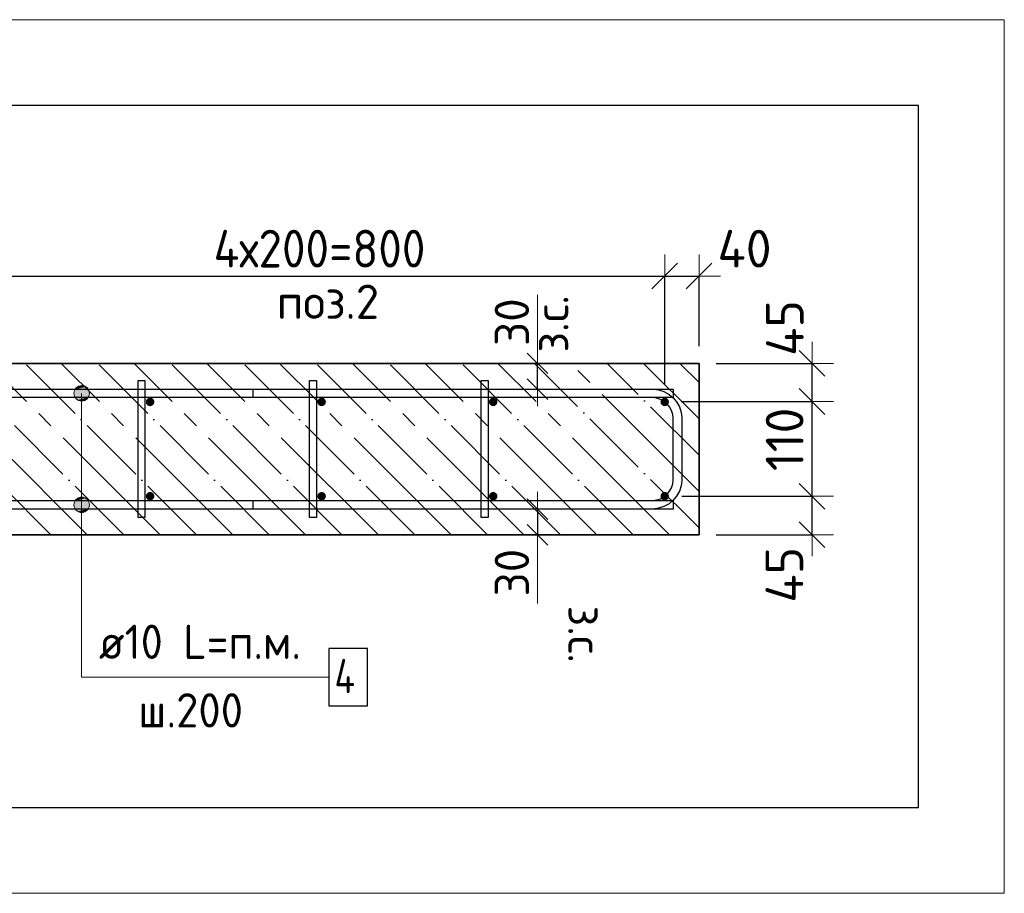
# Model space of a CAD drawing. Header units: millimetres. Extents: x -2995 to 47287, y -2809 to 58122.
# Tile 96 of 143: x 33362 to 34510, y 42293 to 43312. Entities that reach past the tile are written whole.
import ezdxf

# ---------------------------------------------------------------- set-up
doc = ezdxf.new("R2010")
doc.units = ezdxf.units.MM
doc.header["$PDMODE"] = 65
doc.linetypes.add('______11', pattern=[100, 80, -10, 0, -10])
doc.linetypes.add('______5', pattern=[220, 160, -20, 20, -20])
for name, color, linetype, lineweight in [('Standard', 7, 'Continuous', 25), ('Арм.стержн. Арматура края', 96, 'Continuous', 35), ('Арм.стержн. вертикальными 1', 22, 'Continuous', 35), ('Арм.стержн.горизонт. 1', 180, 'Continuous', 35), ('Размерная линия_ общее', 7, 'Continuous', 13), ('Размерная линия_ общее_1', 7, 'Continuous', 13)]:
    doc.layers.add(name, color=color, linetype=linetype, lineweight=lineweight)
doc.layers.add('Арм.стержн.Стяжки', color=7, linetype='Continuous', lineweight=35, true_color=0x501e0f)
doc.styles.add('ISOCPEUR', font='ISOCPEUR')
doc.dimstyles.new('DIMSTYLE_3', dxfattribs={"dimtxt": 44, "dimasz": 50, "dimexe": 0, "dimexo": 0, "dimgap": 22, "dimtad": 2, "dimdec": 0, "dimrnd": 5, "dimzin": 12, "dimdsep": 46, "dimtxsty": 'ISOCPEUR', "dimblk1": 'ALL_ML_STRICH', "dimblk2": 'ALL_ML_STRICH', "dimsah": 1, "dimcen": 0, "dimclrd": 7, "dimclre": 256, "dimclrt": 7, "dimadec": 0, "dimazin": 0, "dimtfac": 1, "dimtdec": 0, "dimtix": 1, "dimtmove": 2, "dimatfit": 3, "dimfxl": 0, "dimtzin": 0, "dimlwd": 0, "dimlwe": -3, "dimarcsym": 0})
doc.dimstyles.new('DIMSTYLE_7', dxfattribs={"dimtxt": 40, "dimasz": 40, "dimexe": 0, "dimexo": 0.001, "dimgap": 20, "dimtad": 2, "dimdec": 0, "dimrnd": 5, "dimzin": 12, "dimdsep": 46, "dimtxsty": 'ISOCPEUR', "dimblk1": 'ALL_ML_STRICH', "dimblk2": 'ALL_ML_STRICH', "dimsah": 1, "dimcen": 0, "dimse1": 1, "dimse2": 1, "dimclrd": 7, "dimclre": 256, "dimclrt": 7, "dimadec": 0, "dimazin": 0, "dimtfac": 1, "dimtdec": 0, "dimtix": 1, "dimtmove": 2, "dimatfit": 3, "dimfxl": 0, "dimtvp": 1.2, "dimtzin": 0, "dimlwd": 0, "dimlwe": -3, "dimarcsym": 0})
doc.dimstyles.new('DIMSTYLE_8', dxfattribs={"dimtxt": 44, "dimasz": 50, "dimexe": 0, "dimexo": 0, "dimgap": 22, "dimtad": 2, "dimdec": 0, "dimrnd": 5, "dimzin": 12, "dimdsep": 46, "dimtxsty": 'ISOCPEUR', "dimblk1": 'ALL_ML_STRICH', "dimblk2": 'ALL_ML_STRICH', "dimsah": 1, "dimcen": 0, "dimclrd": 7, "dimclre": 256, "dimclrt": 7, "dimadec": 0, "dimazin": 0, "dimtfac": 1, "dimtdec": 0, "dimtix": 1, "dimtmove": 2, "dimatfit": 3, "dimfxl": 0, "dimtvp": 1.2, "dimtzin": 0, "dimlwd": 0, "dimlwe": -3, "dimarcsym": 0})

# ---------------------------------------------------------------- blocks, each defined once
blk = doc.blocks.new('ALL_ML_STRICH')
at = {"color": 0, "linetype": 'ByBlock', "lineweight": -2}
for p, q in [((0, -0.5), (0, 0.5)), ((-0.3, -0.3), (0.3, 0.3)), ((-1, 0), (0.5, 0))]:
    blk.add_line(p, q, dxfattribs=at)
blk = doc.blocks.new('*D95')
at = {"layer": 'DEFPOINTS', "color": 7, "linetype": 'Continuous', "lineweight": 13, "transparency": 33554687}
for p in [(34114.1, 42756.3), (34154.1, 42711.3), (34285.9, 42711.3)]:
    blk.add_point(p, dxfattribs=at)
at = {"layer": 'Размерная линия_ общее', "color": 253, "linetype": 'Continuous', "lineweight": -2, "true_color": 0xa0a0a0, "transparency": 33554687}
for p, q in [((34134.1, 42756.3), (34285.9, 42756.3)), ((34174.1, 42711.3), (34285.9, 42711.3))]:
    blk.add_line(p, q, dxfattribs=at)
at = {"layer": 'Размерная линия_ общее', "color": 7, "linetype": 'Continuous', "lineweight": -2, "transparency": 33554687}
blk.add_line((34285.9, 42711.3), (34285.9, 42756.3), dxfattribs=at)
at = {"layer": 'Размерная линия_ общее', "color": 7, "linetype": 'Continuous', "lineweight": 13, "transparency": 33554687, "xscale": 50, "yscale": 50, "zscale": 50}
for p, rotation in [((34285.9, 42756.3), 90), ((34285.9, 42711.3), 270)]:
    blk.add_blockref('ALL_ML_STRICH', p, dxfattribs=dict(at, rotation=rotation))
at = {"layer": 'Размерная линия_ общее', "color": 7, "linetype": 'Continuous', "lineweight": 13, "transparency": 33554687, "insert": (34253.6, 42664.6), "char_height": 44, "width": 88, "attachment_point": 5, "rotation": 90, "style": 'ISOCPEUR'}
blk.add_mtext('\\A1;{45}', dxfattribs=at)
blk = doc.blocks.new('*D96')
at = {"layer": 'DEFPOINTS', "color": 7, "linetype": 'Continuous', "lineweight": 13, "transparency": 33554687}
for p in [(34113.4, 42866.8), (34114.1, 42756.3), (34285.9, 42756.3)]:
    blk.add_point(p, dxfattribs=at)
at = {"layer": 'Размерная линия_ общее', "color": 253, "linetype": 'Continuous', "lineweight": -2, "true_color": 0xa0a0a0, "transparency": 33554687}
for p, q in [((34133.4, 42866.8), (34285.9, 42866.8)), ((34134.1, 42756.3), (34285.9, 42756.3))]:
    blk.add_line(p, q, dxfattribs=at)
at = {"layer": 'Размерная линия_ общее', "color": 7, "linetype": 'Continuous', "lineweight": -2, "transparency": 33554687}
blk.add_line((34285.9, 42756.3), (34285.9, 42866.8), dxfattribs=at)
at = {"layer": 'Размерная линия_ общее', "color": 7, "linetype": 'Continuous', "lineweight": 13, "transparency": 33554687, "xscale": 50, "yscale": 50, "zscale": 50}
for p, rotation in [((34285.9, 42866.8), 90), ((34285.9, 42756.3), 270)]:
    blk.add_blockref('ALL_ML_STRICH', p, dxfattribs=dict(at, rotation=rotation))
at = {"layer": 'Размерная линия_ общее', "color": 7, "linetype": 'Continuous', "lineweight": 13, "transparency": 33554687, "insert": (34253.9, 42822.6), "char_height": 44, "width": 132, "attachment_point": 5, "rotation": 90, "style": 'ISOCPEUR'}
blk.add_mtext('\\A1;{110}', dxfattribs=at)
blk = doc.blocks.new('*D97')
at = {"layer": 'DEFPOINTS', "color": 7, "linetype": 'Continuous', "lineweight": 13, "transparency": 33554687}
for p in [(34154.1, 42911.3), (34113.4, 42866.8), (34285.9, 42866.8)]:
    blk.add_point(p, dxfattribs=at)
at = {"layer": 'Размерная линия_ общее', "color": 253, "linetype": 'Continuous', "lineweight": -2, "true_color": 0xa0a0a0, "transparency": 33554687}
for p, q in [((34174.1, 42911.3), (34285.9, 42911.3)), ((34133.4, 42866.8), (34285.9, 42866.8))]:
    blk.add_line(p, q, dxfattribs=at)
at = {"layer": 'Размерная линия_ общее', "color": 7, "linetype": 'Continuous', "lineweight": -2, "transparency": 33554687}
blk.add_line((34285.9, 42866.8), (34285.9, 42911.3), dxfattribs=at)
at = {"layer": 'Размерная линия_ общее', "color": 7, "linetype": 'Continuous', "lineweight": 13, "transparency": 33554687, "xscale": 50, "yscale": 50, "zscale": 50}
for p, rotation in [((34285.9, 42911.3), 90), ((34285.9, 42866.8), 270)]:
    blk.add_blockref('ALL_ML_STRICH', p, dxfattribs=dict(at, rotation=rotation))
at = {"layer": 'Размерная линия_ общее', "color": 7, "linetype": 'Continuous', "lineweight": 13, "transparency": 33554687, "insert": (34254.1, 42952.5), "char_height": 44, "width": 88, "attachment_point": 5, "rotation": 90, "style": 'ISOCPEUR'}
blk.add_mtext('\\A1;{45}', dxfattribs=at)
blk = doc.blocks.new('*D101')
at = {"layer": 'DEFPOINTS', "color": 7, "linetype": 'Continuous', "lineweight": 13, "transparency": 33554687}
for p in [(33314.1, 43013.1), (33314.1, 42866.3), (34114.1, 42866.3)]:
    blk.add_point(p, dxfattribs=at)
at = {"layer": 'Размерная линия_ общее', "color": 253, "linetype": 'Continuous', "lineweight": -2, "true_color": 0xa0a0a0, "transparency": 33554687}
for p, q in [((33314.1, 42886.3), (33314.1, 43013.1)), ((34114.1, 42886.3), (34114.1, 43013.1))]:
    blk.add_line(p, q, dxfattribs=at)
at = {"layer": 'Размерная линия_ общее', "color": 7, "linetype": 'Continuous', "lineweight": -2, "transparency": 33554687}
blk.add_line((33314.1, 43013.1), (34114.1, 43013.1), dxfattribs=at)
at = {"layer": 'Размерная линия_ общее', "color": 7, "linetype": 'Continuous', "lineweight": 13, "transparency": 33554687, "xscale": 50, "yscale": 50, "zscale": 50, "rotation": 180}
blk.add_blockref('ALL_ML_STRICH', (33314.1, 43013.1), dxfattribs=at)
at = {"layer": 'Размерная линия_ общее', "color": 7, "linetype": 'Continuous', "lineweight": 13, "transparency": 33554687, "xscale": 50, "yscale": 50, "zscale": 50}
blk.add_blockref('ALL_ML_STRICH', (34114.1, 43013.1), dxfattribs=at)
at = {"layer": 'Размерная линия_ общее', "color": 7, "linetype": 'Continuous', "lineweight": 13, "transparency": 33554687, "insert": (33588.1, 43067.1), "char_height": 44, "width": 2.2, "attachment_point": 1, "line_spacing_factor": 0.60241, "style": 'ISOCPEUR'}
blk.add_mtext('\\W0.91;4х200=800', dxfattribs=at)
blk = doc.blocks.new('*D102')
at = {"layer": 'DEFPOINTS', "color": 7, "linetype": 'Continuous', "lineweight": 13, "transparency": 33554687}
for p in [(34114.1, 43013.1), (34154.1, 42911.3), (34114.1, 42866.3)]:
    blk.add_point(p, dxfattribs=at)
at = {"layer": 'Размерная линия_ общее', "color": 253, "linetype": 'Continuous', "lineweight": -2, "true_color": 0xa0a0a0, "transparency": 33554687}
for p, q in [((34114.1, 42886.3), (34114.1, 43013.1)), ((34154.1, 42931.3), (34154.1, 43013.1))]:
    blk.add_line(p, q, dxfattribs=at)
at = {"layer": 'Размерная линия_ общее', "color": 7, "linetype": 'Continuous', "lineweight": -2, "transparency": 33554687}
blk.add_line((34114.1, 43013.1), (34154.1, 43013.1), dxfattribs=at)
at = {"layer": 'Размерная линия_ общее', "color": 7, "linetype": 'Continuous', "lineweight": 13, "transparency": 33554687, "xscale": 50, "yscale": 50, "zscale": 50, "rotation": 180}
blk.add_blockref('ALL_ML_STRICH', (34114.1, 43013.1), dxfattribs=at)
at = {"layer": 'Размерная линия_ общее', "color": 7, "linetype": 'Continuous', "lineweight": 13, "transparency": 33554687, "xscale": 50, "yscale": 50, "zscale": 50}
blk.add_blockref('ALL_ML_STRICH', (34154.1, 43013.1), dxfattribs=at)
at = {"layer": 'Размерная линия_ общее', "color": 7, "linetype": 'Continuous', "lineweight": 13, "transparency": 33554687, "insert": (34207.1, 43045.1), "char_height": 44, "width": 88, "attachment_point": 5, "style": 'ISOCPEUR'}
blk.add_mtext('\\A1;{40}', dxfattribs=at)
blk = doc.blocks.new('*D103')
at = {"layer": 'DEFPOINTS', "color": 7, "linetype": 'Continuous', "lineweight": 13, "transparency": 33554687}
for p in [(33974.6, 42911.3), (33965.9, 42881.3), (33974.6, 42881.3)]:
    blk.add_point(p, dxfattribs=at)
at = {"layer": 'Размерная линия_ общее_1', "color": 7, "linetype": 'Continuous', "lineweight": -2, "transparency": 33554687}
blk.add_line((33965.9, 42881.3), (33965.9, 42911.3), dxfattribs=at)
at = {"layer": 'Размерная линия_ общее_1', "color": 7, "linetype": 'Continuous', "lineweight": 13, "transparency": 33554687, "xscale": 40, "yscale": 40, "zscale": 40}
for p, rotation in [((33965.9, 42911.3), 90), ((33965.9, 42881.3), 270)]:
    blk.add_blockref('ALL_ML_STRICH', p, dxfattribs=dict(at, rotation=rotation))
at = {"layer": 'Размерная линия_ общее_1', "color": 7, "linetype": 'Continuous', "lineweight": 13, "transparency": 33554687, "insert": (33961.7, 42923.9), "char_height": 40, "width": 2, "attachment_point": 1, "rotation": 90, "line_spacing_factor": 0.60241, "style": 'ISOCPEUR'}
blk.add_mtext('з.с.', dxfattribs=at)
at = {"layer": 'Размерная линия_ общее_1', "color": 7, "linetype": 'Continuous', "lineweight": 13, "transparency": 33554687, "insert": (33935.9, 42959.4), "char_height": 40, "width": 80, "attachment_point": 5, "rotation": 90, "style": 'ISOCPEUR'}
blk.add_mtext('\\A1;{30}', dxfattribs=at)
blk = doc.blocks.new('*D104')
at = {"layer": 'DEFPOINTS', "color": 7, "linetype": 'Continuous', "lineweight": 13, "transparency": 33554687}
for p in [(33965.9, 42741.3), (33974.6, 42741.3), (33974.6, 42711.3)]:
    blk.add_point(p, dxfattribs=at)
at = {"layer": 'Размерная линия_ общее_1', "color": 7, "linetype": 'Continuous', "lineweight": -2, "transparency": 33554687}
blk.add_line((33965.9, 42741.3), (33965.9, 42711.3), dxfattribs=at)
at = {"layer": 'Размерная линия_ общее_1', "color": 7, "linetype": 'Continuous', "lineweight": 13, "transparency": 33554687, "xscale": 40, "yscale": 40, "zscale": 40}
for p, rotation in [((33965.9, 42741.3), 90), ((33965.9, 42711.3), 270)]:
    blk.add_blockref('ALL_ML_STRICH', p, dxfattribs=dict(at, rotation=rotation))
at = {"layer": 'Размерная линия_ общее_1', "color": 7, "linetype": 'Continuous', "lineweight": 13, "transparency": 33554687, "insert": (33935.9, 42667.2), "char_height": 40, "width": 80, "attachment_point": 5, "rotation": 90, "style": 'ISOCPEUR'}
blk.add_mtext('\\A1;{30}', dxfattribs=at)
at = {"layer": 'Размерная линия_ общее_1', "color": 7, "linetype": 'Continuous', "lineweight": 13, "transparency": 33554687, "insert": (34041.7, 42628.7), "char_height": 40, "width": 2, "attachment_point": 1, "rotation": 270, "line_spacing_factor": 0.60241, "style": 'ISOCPEUR'}
blk.add_mtext('з.с.', dxfattribs=at)

msp = doc.modelspace()

# ---------------------------------------------------------------- hatches: boundary and pattern name
at = {"layer": 'Арм.стержн. вертикальными 1', "linetype": 'Continuous', "lineweight": 50, "transparency": 33554687}
for points in [[(33514.1, 42861.3), (33516, 42861.7), (33517.6, 42862.8), (33518.7, 42864.4), (33519.1, 42866.3), (33518.7, 42868.2), (33517.6, 42869.8), (33516, 42870.9), (33514.1, 42871.3), (33512.2, 42870.9), (33510.6, 42869.8), (33509.5, 42868.2), (33509.1, 42866.3), (33509.5, 42864.4), (33510.6, 42862.8), (33512.2, 42861.7)], [(33714.1, 42861.3), (33716, 42861.7), (33717.6, 42862.8), (33718.7, 42864.4), (33719.1, 42866.3), (33718.7, 42868.2), (33717.6, 42869.8), (33716, 42870.9), (33714.1, 42871.3), (33712.2, 42870.9), (33710.6, 42869.8), (33709.5, 42868.2), (33709.1, 42866.3), (33709.5, 42864.4), (33710.6, 42862.8), (33712.2, 42861.7)], [(33914.1, 42861.3), (33916, 42861.7), (33917.6, 42862.8), (33918.7, 42864.4), (33919.1, 42866.3), (33918.7, 42868.2), (33917.6, 42869.8), (33916, 42870.9), (33914.1, 42871.3), (33912.2, 42870.9), (33910.6, 42869.8), (33909.5, 42868.2), (33909.1, 42866.3), (33909.5, 42864.4), (33910.6, 42862.8), (33912.2, 42861.7)], [(34114.1, 42861.3), (34116, 42861.7), (34117.6, 42862.8), (34118.7, 42864.4), (34119.1, 42866.3), (34118.7, 42868.2), (34117.6, 42869.8), (34116, 42870.9), (34114.1, 42871.3), (34112.2, 42870.9), (34110.6, 42869.8), (34109.5, 42868.2), (34109.1, 42866.3), (34109.5, 42864.4), (34110.6, 42862.8), (34112.2, 42861.7)], [(33514.1, 42751.3), (33516, 42751.7), (33517.6, 42752.8), (33518.7, 42754.4), (33519.1, 42756.3), (33518.7, 42758.2), (33517.6, 42759.8), (33516, 42760.9), (33514.1, 42761.3), (33512.2, 42760.9), (33510.6, 42759.8), (33509.5, 42758.2), (33509.1, 42756.3), (33509.5, 42754.4), (33510.6, 42752.8), (33512.2, 42751.7)], [(33714.1, 42751.3), (33716, 42751.7), (33717.6, 42752.8), (33718.7, 42754.4), (33719.1, 42756.3), (33718.7, 42758.2), (33717.6, 42759.8), (33716, 42760.9), (33714.1, 42761.3), (33712.2, 42760.9), (33710.6, 42759.8), (33709.5, 42758.2), (33709.1, 42756.3), (33709.5, 42754.4), (33710.6, 42752.8), (33712.2, 42751.7)], [(33914.1, 42751.3), (33916, 42751.7), (33917.6, 42752.8), (33918.7, 42754.4), (33919.1, 42756.3), (33918.7, 42758.2), (33917.6, 42759.8), (33916, 42760.9), (33914.1, 42761.3), (33912.2, 42760.9), (33910.6, 42759.8), (33909.5, 42758.2), (33909.1, 42756.3), (33909.5, 42754.4), (33910.6, 42752.8), (33912.2, 42751.7)], [(34114.1, 42751.3), (34116, 42751.7), (34117.6, 42752.8), (34118.7, 42754.4), (34119.1, 42756.3), (34118.7, 42758.2), (34117.6, 42759.8), (34116, 42760.9), (34114.1, 42761.3), (34112.2, 42760.9), (34110.6, 42759.8), (34109.5, 42758.2), (34109.1, 42756.3), (34109.5, 42754.4), (34110.6, 42752.8), (34112.2, 42751.7)]]:
    msp.add_hatch(color=4, dxfattribs=at).paths.add_polyline_path(points)
at = {"layer": 'Арм.стержн.горизонт. 1', "linetype": 'Continuous', "lineweight": 13, "transparency": 33554687}
for points in [[(33425.3, 42876.3), (33443.3, 42876.3), (33442, 42880.8)], [(33425.3, 42876.3), (33442, 42880.8), (33426.6, 42880.8)], [(33425.3, 42876.3), (33443.3, 42876.3), (33442, 42880.8)], [(33425.3, 42876.3), (33442, 42880.8), (33426.6, 42880.8)], [(33425.3, 42876.3), (33443.3, 42876.3), (33442, 42880.8)], [(33425.3, 42876.3), (33442, 42880.8), (33426.6, 42880.8)], [(33425.3, 42876.3), (33443.3, 42876.3), (33442, 42880.8)], [(33425.3, 42876.3), (33442, 42880.8), (33426.6, 42880.8)], [(33425.3, 42876.3), (33443.3, 42876.3), (33442, 42880.8)], [(33425.3, 42876.3), (33442, 42880.8), (33426.6, 42880.8)], [(33426.6, 42880.8), (33442, 42880.8), (33438.8, 42884)], [(33426.6, 42880.8), (33438.8, 42884), (33429.8, 42884)], [(33426.6, 42880.8), (33442, 42880.8), (33438.8, 42884)], [(33426.6, 42880.8), (33438.8, 42884), (33429.8, 42884)], [(33426.6, 42880.8), (33442, 42880.8), (33438.8, 42884)], [(33426.6, 42880.8), (33438.8, 42884), (33429.8, 42884)], [(33426.6, 42880.8), (33442, 42880.8), (33438.8, 42884)], [(33426.6, 42880.8), (33438.8, 42884), (33429.8, 42884)], [(33426.6, 42880.8), (33442, 42880.8), (33438.8, 42884)], [(33426.6, 42880.8), (33438.8, 42884), (33429.8, 42884)], [(33429.8, 42884), (33438.8, 42884), (33434.3, 42885.3)], [(33429.8, 42884), (33438.8, 42884), (33434.3, 42885.3)], [(33429.8, 42884), (33438.8, 42884), (33434.3, 42885.3)], [(33429.8, 42884), (33438.8, 42884), (33434.3, 42885.3)], [(33429.8, 42884), (33438.8, 42884), (33434.3, 42885.3)], [(33426.6, 42871.8), (33443.3, 42876.3), (33425.3, 42876.3)], [(33426.6, 42871.8), (33443.3, 42876.3), (33425.3, 42876.3)], [(33426.6, 42871.8), (33443.3, 42876.3), (33425.3, 42876.3)], [(33426.6, 42871.8), (33443.3, 42876.3), (33425.3, 42876.3)], [(33426.6, 42871.8), (33443.3, 42876.3), (33425.3, 42876.3)], [(33426.6, 42871.8), (33442, 42871.8), (33443.3, 42876.3)], [(33426.6, 42871.8), (33442, 42871.8), (33443.3, 42876.3)], [(33426.6, 42871.8), (33442, 42871.8), (33443.3, 42876.3)], [(33426.6, 42871.8), (33442, 42871.8), (33443.3, 42876.3)], [(33426.6, 42871.8), (33442, 42871.8), (33443.3, 42876.3)], [(33429.8, 42868.6), (33442, 42871.8), (33426.6, 42871.8)], [(33429.8, 42868.6), (33442, 42871.8), (33426.6, 42871.8)], [(33429.8, 42868.6), (33442, 42871.8), (33426.6, 42871.8)], [(33429.8, 42868.6), (33442, 42871.8), (33426.6, 42871.8)], [(33429.8, 42868.6), (33442, 42871.8), (33426.6, 42871.8)], [(33429.8, 42868.6), (33438.8, 42868.6), (33442, 42871.8)], [(33429.8, 42868.6), (33438.8, 42868.6), (33442, 42871.8)], [(33429.8, 42868.6), (33438.8, 42868.6), (33442, 42871.8)], [(33429.8, 42868.6), (33438.8, 42868.6), (33442, 42871.8)], [(33429.8, 42868.6), (33438.8, 42868.6), (33442, 42871.8)], [(33438.8, 42868.6), (33429.8, 42868.6), (33434.3, 42867.3)], [(33438.8, 42868.6), (33429.8, 42868.6), (33434.3, 42867.3)], [(33438.8, 42868.6), (33429.8, 42868.6), (33434.3, 42867.3)], [(33438.8, 42868.6), (33429.8, 42868.6), (33434.3, 42867.3)], [(33438.8, 42868.6), (33429.8, 42868.6), (33434.3, 42867.3)], [(33425.3, 42746.3), (33443.3, 42746.3), (33442, 42750.8)], [(33425.3, 42746.3), (33442, 42750.8), (33426.6, 42750.8)], [(33425.3, 42746.3), (33443.3, 42746.3), (33442, 42750.8)], [(33425.3, 42746.3), (33442, 42750.8), (33426.6, 42750.8)], [(33425.3, 42746.3), (33443.3, 42746.3), (33442, 42750.8)], [(33425.3, 42746.3), (33442, 42750.8), (33426.6, 42750.8)], [(33425.3, 42746.3), (33443.3, 42746.3), (33442, 42750.8)], [(33425.3, 42746.3), (33442, 42750.8), (33426.6, 42750.8)], [(33425.3, 42746.3), (33443.3, 42746.3), (33442, 42750.8)], [(33425.3, 42746.3), (33442, 42750.8), (33426.6, 42750.8)], [(33426.6, 42750.8), (33442, 42750.8), (33438.8, 42754)], [(33426.6, 42750.8), (33438.8, 42754), (33429.8, 42754)], [(33426.6, 42750.8), (33442, 42750.8), (33438.8, 42754)], [(33426.6, 42750.8), (33438.8, 42754), (33429.8, 42754)], [(33426.6, 42750.8), (33442, 42750.8), (33438.8, 42754)], [(33426.6, 42750.8), (33438.8, 42754), (33429.8, 42754)], [(33426.6, 42750.8), (33442, 42750.8), (33438.8, 42754)], [(33426.6, 42750.8), (33438.8, 42754), (33429.8, 42754)], [(33426.6, 42750.8), (33442, 42750.8), (33438.8, 42754)], [(33426.6, 42750.8), (33438.8, 42754), (33429.8, 42754)], [(33429.8, 42754), (33438.8, 42754), (33434.3, 42755.3)], [(33429.8, 42754), (33438.8, 42754), (33434.3, 42755.3)], [(33429.8, 42754), (33438.8, 42754), (33434.3, 42755.3)], [(33429.8, 42754), (33438.8, 42754), (33434.3, 42755.3)], [(33429.8, 42754), (33438.8, 42754), (33434.3, 42755.3)], [(33426.6, 42741.8), (33443.3, 42746.3), (33425.3, 42746.3)], [(33426.6, 42741.8), (33443.3, 42746.3), (33425.3, 42746.3)], [(33426.6, 42741.8), (33443.3, 42746.3), (33425.3, 42746.3)], [(33426.6, 42741.8), (33443.3, 42746.3), (33425.3, 42746.3)], [(33426.6, 42741.8), (33443.3, 42746.3), (33425.3, 42746.3)], [(33426.6, 42741.8), (33442, 42741.8), (33443.3, 42746.3)], [(33426.6, 42741.8), (33442, 42741.8), (33443.3, 42746.3)], [(33426.6, 42741.8), (33442, 42741.8), (33443.3, 42746.3)], [(33426.6, 42741.8), (33442, 42741.8), (33443.3, 42746.3)], [(33426.6, 42741.8), (33442, 42741.8), (33443.3, 42746.3)], [(33429.8, 42738.6), (33442, 42741.8), (33426.6, 42741.8)], [(33429.8, 42738.6), (33442, 42741.8), (33426.6, 42741.8)], [(33429.8, 42738.6), (33442, 42741.8), (33426.6, 42741.8)], [(33429.8, 42738.6), (33442, 42741.8), (33426.6, 42741.8)], [(33429.8, 42738.6), (33442, 42741.8), (33426.6, 42741.8)], [(33429.8, 42738.6), (33438.8, 42738.6), (33442, 42741.8)], [(33429.8, 42738.6), (33438.8, 42738.6), (33442, 42741.8)], [(33429.8, 42738.6), (33438.8, 42738.6), (33442, 42741.8)], [(33429.8, 42738.6), (33438.8, 42738.6), (33442, 42741.8)], [(33429.8, 42738.6), (33438.8, 42738.6), (33442, 42741.8)], [(33438.8, 42738.6), (33429.8, 42738.6), (33434.3, 42737.3)], [(33438.8, 42738.6), (33429.8, 42738.6), (33434.3, 42737.3)], [(33438.8, 42738.6), (33429.8, 42738.6), (33434.3, 42737.3)], [(33438.8, 42738.6), (33429.8, 42738.6), (33434.3, 42737.3)], [(33438.8, 42738.6), (33429.8, 42738.6), (33434.3, 42737.3)]]:
    msp.add_hatch(color=7, dxfattribs=at).paths.add_polyline_path(points)

# ---------------------------------------------------------------- linework, layer by layer
at = {"color": 52, "linetype": 'Continuous', "lineweight": -3, "transparency": 33554687}
for p, q in [((34410, 43212.2), (32054.2, 43212.2)), ((34410, 43212.2), (32054.2, 43212.2)), ((34410, 42393.1), (34410, 43212.2)), ((34410, 42393.1), (34410, 43212.2)), ((32054.2, 42393.1), (34410, 42393.1)), ((32054.2, 42393.1), (34410, 42393.1))]:
    msp.add_line(p, q, dxfattribs=at)
at = {"layer": 'Standard', "color": 7, "linetype": 'Continuous', "lineweight": 13, "transparency": 33554687}
for p, q in [((33965.9, 42911.3), (33965.9, 42991.3)), ((33965.9, 42711.3), (33965.9, 42631.3))]:
    msp.add_line(p, q, dxfattribs=at)
at = {"layer": 'Standard', "color": 7, "linetype": 'Continuous', "lineweight": 35, "transparency": 33554687}
for p, q in [((34154.1, 42911.3), (32354.1, 42911.3)), ((34154.1, 42711.3), (34154.1, 42911.3)), ((32354.1, 42711.3), (34154.1, 42711.3))]:
    msp.add_line(p, q, dxfattribs=at)
at = {"layer": 'Standard', "color": 253, "linetype": '______11', "lineweight": -3, "true_color": 0xababab, "transparency": 33554687}
for p, q in [((33398.4, 42711.3), (33198.4, 42911.3)), ((33483.3, 42711.3), (33283.3, 42911.3)), ((33568.1, 42711.3), (33368.1, 42911.3)), ((33653, 42711.3), (33453, 42911.3)), ((33737.8, 42711.3), (33537.8, 42911.3)), ((33822.7, 42711.3), (33622.7, 42911.3)), ((33907.5, 42711.3), (33707.5, 42911.3)), ((33992.4, 42711.3), (33792.4, 42911.3)), ((34077.2, 42711.3), (33877.2, 42911.3)), ((34154.1, 42719.3), (33962.1, 42911.3)), ((34154.1, 42804.1), (34046.9, 42911.3)), ((34154.1, 42889), (34131.8, 42911.3))]:
    msp.add_line(p, q, dxfattribs=at)
at = {"layer": 'Standard', "color": 253, "linetype": '______5', "lineweight": -3, "true_color": 0xababab, "transparency": 33554687}
for p, q in [((33440.8, 42711.3), (33240.8, 42911.3)), ((33525.7, 42711.3), (33325.7, 42911.3)), ((33610.5, 42711.3), (33410.5, 42911.3)), ((33695.4, 42711.3), (33495.4, 42911.3)), ((33780.2, 42711.3), (33580.2, 42911.3)), ((33865.1, 42711.3), (33665.1, 42911.3)), ((33950, 42711.3), (33750, 42911.3)), ((34034.8, 42711.3), (33834.8, 42911.3)), ((34119.7, 42711.3), (33919.7, 42911.3)), ((34154.1, 42761.7), (34004.5, 42911.3)), ((34154.1, 42846.6), (34089.4, 42911.3))]:
    msp.add_line(p, q, dxfattribs=at)
at = {"layer": 'Standard', "color": 7, "linetype": 'Continuous', "lineweight": 13, "transparency": 33554687}
msp.add_lwpolyline([(31954.2, 43312.2), (31954.2, 42293.1), (34510, 42293.1), (34510, 43312.2), (31954.2, 43312.2)], dxfattribs=at)
at = {"layer": 'Арм.стержн. Арматура края', "color": 4, "linetype": 'Continuous', "lineweight": 25, "transparency": 33554687}
msp.add_lwpolyline([(33634.1, 42751.3), (34100.1, 42751.3), (34104.6, 42751.9), (34109.2, 42753.4), (34113.4, 42755.8), (34116.8, 42758.6), (34119.6, 42762.1), (34122, 42766.2), (34123.5, 42770.8), (34124.1, 42775.3), (34124.1, 42847.3), (34123.5, 42851.8), (34122, 42856.4), (34119.6, 42860.6), (34116.8, 42864), (34113.4, 42866.8), (34109.2, 42869.2), (34104.6, 42870.7), (34100.1, 42871.3), (33634.1, 42871.3), (33634.1, 42881.3), (34100.8, 42881.3), (34106.9, 42880.5), (34113.2, 42878.4), (34119.1, 42875.1), (34123.9, 42871.1), (34127.9, 42866.3), (34131.2, 42860.4), (34133.3, 42854.1), (34134.1, 42848), (34134.1, 42774.7), (34133.3, 42768.6), (34131.2, 42762.2), (34127.9, 42756.4), (34123.9, 42751.5), (34119.1, 42747.5), (34113.2, 42744.2), (34106.9, 42742.2), (34100.8, 42741.3), (33634.1, 42741.3), (33634.1, 42751.3)], dxfattribs=at)
msp.add_lwpolyline([(33634.1, 42751.3), (34100.1, 42751.3), (34104.6, 42751.9), (34109.2, 42753.4), (34113.4, 42755.8), (34116.8, 42758.6), (34119.6, 42762.1), (34122, 42766.2), (34123.5, 42770.8), (34124.1, 42775.3), (34124.1, 42847.3), (34123.5, 42851.8), (34122, 42856.4), (34119.6, 42860.6), (34116.8, 42864), (34113.4, 42866.8), (34109.2, 42869.2), (34104.6, 42870.7), (34100.1, 42871.3), (33634.1, 42871.3), (33634.1, 42881.3), (34100.8, 42881.3), (34106.9, 42880.5), (34113.2, 42878.4), (34119.1, 42875.1), (34123.9, 42871.1), (34127.9, 42866.3), (34131.2, 42860.4), (34133.3, 42854.1), (34134.1, 42848), (34134.1, 42774.7), (34133.3, 42768.6), (34131.2, 42762.2), (34127.9, 42756.4), (34123.9, 42751.5), (34119.1, 42747.5), (34113.2, 42744.2), (34106.9, 42742.2), (34100.8, 42741.3), (33634.1, 42741.3), (33634.1, 42751.3)], dxfattribs=at)
msp.add_lwpolyline([(33634.1, 42751.3), (34100.1, 42751.3), (34104.6, 42751.9), (34109.2, 42753.4), (34113.4, 42755.8), (34116.8, 42758.6), (34119.6, 42762.1), (34122, 42766.2), (34123.5, 42770.8), (34124.1, 42775.3), (34124.1, 42847.3), (34123.5, 42851.8), (34122, 42856.4), (34119.6, 42860.6), (34116.8, 42864), (34113.4, 42866.8), (34109.2, 42869.2), (34104.6, 42870.7), (34100.1, 42871.3), (33634.1, 42871.3), (33634.1, 42881.3), (34100.8, 42881.3), (34106.9, 42880.5), (34113.2, 42878.4), (34119.1, 42875.1), (34123.9, 42871.1), (34127.9, 42866.3), (34131.2, 42860.4), (34133.3, 42854.1), (34134.1, 42848), (34134.1, 42774.7), (34133.3, 42768.6), (34131.2, 42762.2), (34127.9, 42756.4), (34123.9, 42751.5), (34119.1, 42747.5), (34113.2, 42744.2), (34106.9, 42742.2), (34100.8, 42741.3), (33634.1, 42741.3), (33634.1, 42751.3)], dxfattribs=at)
msp.add_lwpolyline([(33634.1, 42751.3), (34100.1, 42751.3), (34104.6, 42751.9), (34109.2, 42753.4), (34113.4, 42755.8), (34116.8, 42758.6), (34119.6, 42762.1), (34122, 42766.2), (34123.5, 42770.8), (34124.1, 42775.3), (34124.1, 42847.3), (34123.5, 42851.8), (34122, 42856.4), (34119.6, 42860.6), (34116.8, 42864), (34113.4, 42866.8), (34109.2, 42869.2), (34104.6, 42870.7), (34100.1, 42871.3), (33634.1, 42871.3), (33634.1, 42881.3), (34100.8, 42881.3), (34106.9, 42880.5), (34113.2, 42878.4), (34119.1, 42875.1), (34123.9, 42871.1), (34127.9, 42866.3), (34131.2, 42860.4), (34133.3, 42854.1), (34134.1, 42848), (34134.1, 42774.7), (34133.3, 42768.6), (34131.2, 42762.2), (34127.9, 42756.4), (34123.9, 42751.5), (34119.1, 42747.5), (34113.2, 42744.2), (34106.9, 42742.2), (34100.8, 42741.3), (33634.1, 42741.3), (33634.1, 42751.3)], dxfattribs=at)
msp.add_lwpolyline([(33634.1, 42751.3), (34100.1, 42751.3), (34104.6, 42751.9), (34109.2, 42753.4), (34113.4, 42755.8), (34116.8, 42758.6), (34119.6, 42762.1), (34122, 42766.2), (34123.5, 42770.8), (34124.1, 42775.3), (34124.1, 42847.3), (34123.5, 42851.8), (34122, 42856.4), (34119.6, 42860.6), (34116.8, 42864), (34113.4, 42866.8), (34109.2, 42869.2), (34104.6, 42870.7), (34100.1, 42871.3), (33634.1, 42871.3), (33634.1, 42881.3), (34100.8, 42881.3), (34106.9, 42880.5), (34113.2, 42878.4), (34119.1, 42875.1), (34123.9, 42871.1), (34127.9, 42866.3), (34131.2, 42860.4), (34133.3, 42854.1), (34134.1, 42848), (34134.1, 42774.7), (34133.3, 42768.6), (34131.2, 42762.2), (34127.9, 42756.4), (34123.9, 42751.5), (34119.1, 42747.5), (34113.2, 42744.2), (34106.9, 42742.2), (34100.8, 42741.3), (33634.1, 42741.3), (33634.1, 42751.3)], dxfattribs=at)
at = {"layer": 'Арм.стержн.горизонт. 1', "color": 7, "linetype": 'Continuous', "lineweight": 13, "transparency": 33554687}
for p, q in [((33434.3, 42885.3), (33434.3, 42885.3)), ((33434.3, 42885.3), (33434.3, 42885.3)), ((33434.3, 42885.3), (33434.3, 42885.3)), ((33434.3, 42885.3), (33434.3, 42885.3)), ((33434.3, 42885.3), (33434.3, 42885.3)), ((33425.3, 42876.3), (33425.3, 42876.3)), ((33425.3, 42876.3), (33425.3, 42876.3)), ((33425.3, 42876.3), (33425.3, 42876.3)), ((33425.3, 42876.3), (33425.3, 42876.3)), ((33425.3, 42876.3), (33425.3, 42876.3)), ((33434.3, 42545.2), (33434.3, 42876.3)), ((33434.3, 42545.2), (33434.3, 42876.3)), ((33434.3, 42545.2), (33434.3, 42876.3)), ((33434.3, 42545.2), (33434.3, 42876.3)), ((33434.3, 42545.2), (33434.3, 42876.3)), ((33434.3, 42867.3), (33434.3, 42867.3)), ((33434.3, 42867.3), (33434.3, 42867.3)), ((33434.3, 42867.3), (33434.3, 42867.3)), ((33434.3, 42867.3), (33434.3, 42867.3)), ((33434.3, 42867.3), (33434.3, 42867.3)), ((33443.3, 42876.3), (33443.3, 42876.3)), ((33443.3, 42876.3), (33443.3, 42876.3)), ((33443.3, 42876.3), (33443.3, 42876.3)), ((33443.3, 42876.3), (33443.3, 42876.3)), ((33443.3, 42876.3), (33443.3, 42876.3)), ((33434.3, 42755.3), (33434.3, 42755.3)), ((33434.3, 42755.3), (33434.3, 42755.3)), ((33434.3, 42755.3), (33434.3, 42755.3)), ((33434.3, 42755.3), (33434.3, 42755.3)), ((33434.3, 42755.3), (33434.3, 42755.3)), ((33425.3, 42746.3), (33425.3, 42746.3)), ((33425.3, 42746.3), (33425.3, 42746.3)), ((33425.3, 42746.3), (33425.3, 42746.3)), ((33425.3, 42746.3), (33425.3, 42746.3)), ((33425.3, 42746.3), (33425.3, 42746.3)), ((33434.3, 42545.2), (33434.3, 42746.3)), ((33434.3, 42545.2), (33434.3, 42746.3)), ((33434.3, 42545.2), (33434.3, 42746.3)), ((33434.3, 42545.2), (33434.3, 42746.3)), ((33434.3, 42545.2), (33434.3, 42746.3)), ((33443.3, 42746.3), (33443.3, 42746.3)), ((33443.3, 42746.3), (33443.3, 42746.3)), ((33443.3, 42746.3), (33443.3, 42746.3)), ((33443.3, 42746.3), (33443.3, 42746.3)), ((33443.3, 42746.3), (33443.3, 42746.3)), ((33434.3, 42737.3), (33434.3, 42737.3)), ((33434.3, 42737.3), (33434.3, 42737.3)), ((33434.3, 42737.3), (33434.3, 42737.3)), ((33434.3, 42737.3), (33434.3, 42737.3)), ((33434.3, 42737.3), (33434.3, 42737.3)), ((33434.3, 42545.2), (33722.3, 42545.2))]:
    msp.add_line(p, q, dxfattribs=at)
at = {"layer": 'Арм.стержн.горизонт. 1', "color": 4, "linetype": 'Continuous', "lineweight": 25, "transparency": 33554687}
for points in [[(32384.1, 42881.3), (34124.1, 42881.3), (34124.1, 42871.3), (32384.1, 42871.3), (32384.1, 42881.3)], [(32384.1, 42881.3), (34124.1, 42881.3), (34124.1, 42871.3), (32384.1, 42871.3), (32384.1, 42881.3)], [(32384.1, 42881.3), (34124.1, 42881.3), (34124.1, 42871.3), (32384.1, 42871.3), (32384.1, 42881.3)], [(32384.1, 42881.3), (34124.1, 42881.3), (34124.1, 42871.3), (32384.1, 42871.3), (32384.1, 42881.3)], [(32384.1, 42881.3), (34124.1, 42881.3), (34124.1, 42871.3), (32384.1, 42871.3), (32384.1, 42881.3)], [(32384.1, 42751.3), (34124.1, 42751.3), (34124.1, 42741.3), (32384.1, 42741.3), (32384.1, 42751.3)], [(32384.1, 42751.3), (34124.1, 42751.3), (34124.1, 42741.3), (32384.1, 42741.3), (32384.1, 42751.3)], [(32384.1, 42751.3), (34124.1, 42751.3), (34124.1, 42741.3), (32384.1, 42741.3), (32384.1, 42751.3)], [(32384.1, 42751.3), (34124.1, 42751.3), (34124.1, 42741.3), (32384.1, 42741.3), (32384.1, 42751.3)], [(32384.1, 42751.3), (34124.1, 42751.3), (34124.1, 42741.3), (32384.1, 42741.3), (32384.1, 42751.3)]]:
    msp.add_lwpolyline(points, dxfattribs=at)
at = {"layer": 'Арм.стержн.горизонт. 1', "color": 7, "linetype": 'Continuous', "lineweight": 25, "transparency": 33554687}
msp.add_lwpolyline([(33722.3, 42511.9), (33767.6, 42511.9), (33767.6, 42578.5), (33722.3, 42578.5), (33722.3, 42511.9)], dxfattribs=at)
at = {"layer": 'Арм.стержн.горизонт. 1', "color": 7, "linetype": 'Continuous', "lineweight": 13, "transparency": 33554687}
for centre in [(33434.3, 42876.3), (33434.3, 42876.3), (33434.3, 42876.3), (33434.3, 42876.3), (33434.3, 42876.3), (33434.3, 42746.3), (33434.3, 42746.3), (33434.3, 42746.3), (33434.3, 42746.3), (33434.3, 42746.3)]:
    msp.add_circle(centre, 9, dxfattribs=at)
at = {"layer": 'Арм.стержн.Стяжки', "color": 40, "linetype": 'Continuous', "lineweight": 25, "transparency": 33554687}
for points in [[(33500.1, 42731.3), (33500.1, 42891.3), (33508.1, 42891.3), (33508.1, 42731.3), (33500.1, 42731.3)], [(33500.1, 42731.3), (33500.1, 42891.3), (33508.1, 42891.3), (33508.1, 42731.3), (33500.1, 42731.3)], [(33500.1, 42731.3), (33500.1, 42891.3), (33508.1, 42891.3), (33508.1, 42731.3), (33500.1, 42731.3)], [(33700.1, 42731.3), (33700.1, 42891.3), (33708.1, 42891.3), (33708.1, 42731.3), (33700.1, 42731.3)], [(33700.1, 42731.3), (33700.1, 42891.3), (33708.1, 42891.3), (33708.1, 42731.3), (33700.1, 42731.3)], [(33900.1, 42731.3), (33900.1, 42891.3), (33908.1, 42891.3), (33908.1, 42731.3), (33900.1, 42731.3)], [(33900.1, 42731.3), (33900.1, 42891.3), (33908.1, 42891.3), (33908.1, 42731.3), (33900.1, 42731.3)], [(33900.1, 42731.3), (33900.1, 42891.3), (33908.1, 42891.3), (33908.1, 42731.3), (33900.1, 42731.3)]]:
    msp.add_lwpolyline(points, dxfattribs=at)

# ---------------------------------------------------------------- texts
at = {"layer": 'Standard', "color": 7, "linetype": 'Continuous', "lineweight": 18, "transparency": 33554687, "insert": (33661.7, 42963.2), "char_height": 40, "width": 140.769, "attachment_point": 7, "style": 'ISOCPEUR'}
msp.add_mtext('\\A1;{\\fISOCPEUR|i0|b0;\\H40.000000;\\W1.000000;\\C7;поз.2}\\P', dxfattribs=at)
at = {"layer": 'Арм.стержн.горизонт. 1', "color": 7, "linetype": 'Continuous', "lineweight": 25, "transparency": 33554687, "char_height": 40, "attachment_point": 7, "style": 'ISOCPEUR'}
for s, insert, width in [('\\W0.94;ø10 L=п.м.', (33454.3, 42566.5), 266.644), ('\\W0.80;4', (33729, 42526.5), 47.978), ('\\W0.95;ш.200 ', (33500.3, 42486.5), 174.933)]:
    msp.add_mtext(s, dxfattribs=dict(at, insert=insert, width=width))

# ---------------------------------------------------------------- dimensions: what is measured, and where the dimension line sits
at = {"layer": 'Размерная линия_ общее', "color": 7, "linetype": 'Continuous', "lineweight": 13, "transparency": 33554687}
dim = msp.add_linear_dim(base=(34154.1, 43013.1), p1=(34114.1, 42886.3), p2=(34154.1, 42931.3), dimstyle='DIMSTYLE_8', override={"dimpost": '<>', "dimclrd": 7, "dimclre": 253, "dimclrt": 7, "dimlwd": 0, "dimlwe": 65533}, dxfattribs=at)
dim.commit()
dim.dimension.update_dxf_attribs({"geometry": '*D102', "text_midpoint": (34207.1, 43045.1), "dimtype": 160})
dim = msp.add_linear_dim(base=(34114.1, 43013.1), p1=(33314.1, 42886.3), p2=(34114.1, 42886.3), text='\\W0.91;4х200=800', dimstyle='DIMSTYLE_3', override={"dimpost": '<>', "dimclrd": 7, "dimclre": 253, "dimclrt": 7, "dimlwd": 0, "dimlwe": 65533}, dxfattribs=at)
dim.commit()
dim.dimension.update_dxf_attribs({"geometry": '*D101', "text_midpoint": (33714.1, 43035.1), "dimtype": 160})
for base, p1, p2, picture, middle in [((34285.8926, 42911.3072), (34133.3625, 42866.8207), (34174.1105, 42911.3072), '*D97', (34254.1398, 42952.532)), ((34285.8926, 42866.8207), (34134.1105, 42756.3069), (34133.3625, 42866.8207), '*D96', (34253.8926, 42822.5638)), ((34285.9, 42756.3), (34174.1, 42711.3), (34134.1, 42756.3), '*D95', (34253.6, 42664.6))]:
    dim = msp.add_linear_dim(base=base, p1=p1, p2=p2, angle=90, dimstyle='DIMSTYLE_8', override={"dimpost": '<>', "dimclrd": 7, "dimclre": 253, "dimclrt": 7, "dimlwd": 0, "dimlwe": 65533}, dxfattribs=at)
    dim.commit()
    dim.dimension.update_dxf_attribs({"geometry": picture, "text_midpoint": middle, "dimtype": 160})
at = {"layer": 'Размерная линия_ общее_1', "color": 7, "linetype": 'Continuous', "lineweight": 13, "transparency": 33554687}
for base, p1, p2, angle, picture, middle in [((33965.9, 42911.3), (33974.6, 42881.3), (33974.6, 42911.3), 90, '*D103', (33935.9, 42959.4)), ((33965.9, 42711.3), (33974.6, 42741.3), (33974.6, 42711.3), 270, '*D104', (33935.9, 42667.2))]:
    dim = msp.add_linear_dim(base=base, p1=p1, p2=p2, angle=angle, text='<>\\Xз.с.', dimstyle='DIMSTYLE_7', override={"dimpost": '<>', "dimclrd": 7, "dimclre": 253, "dimclrt": 7, "dimlwd": 0, "dimlwe": 65533}, dxfattribs=at)
    dim.commit()
    dim.dimension.update_dxf_attribs({"geometry": picture, "text_midpoint": middle, "dimtype": 160})

doc.saveas('drawing.dxf')
